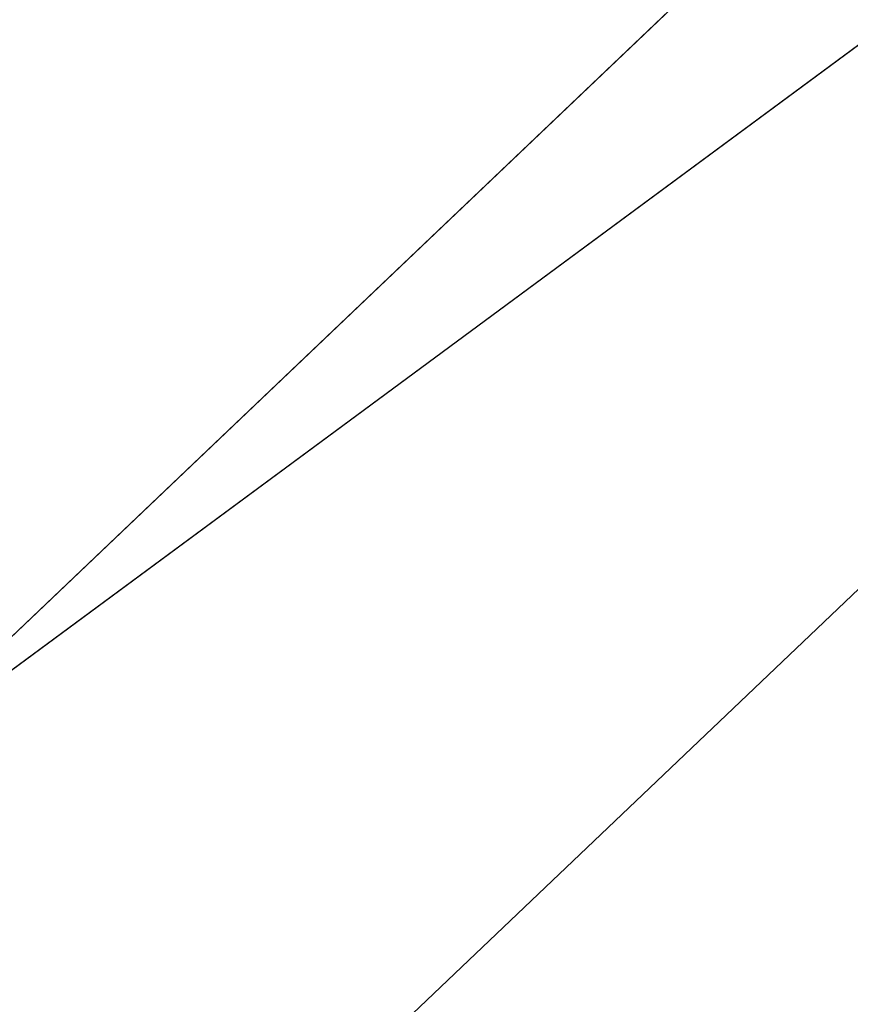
# Model space of a CAD drawing. Extents: x 0.3 to 31.7, y -15.7 to 15.7.
# Tile 36 of 80: x 5.08633 to 5.0917, y -10.91035 to -10.90398. Entities that reach past the tile are written whole.
import ezdxf

# ---------------------------------------------------------------- set-up
doc = ezdxf.new("R2010")
doc.units = 0
doc.header["$MEASUREMENT"] = 0
doc.layers.get('0').update_dxf_attribs({"linetype": 'CONTINUOUS'})

# ---------------------------------------------------------------- blocks, each defined once
blk = doc.blocks.new('LUXORA_ZWIS_DU_Y_STL')
at = {"color": 0}
for p, q in [((5.143596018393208, -10.85338442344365, 0.6634781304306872), (5.085276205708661, -10.90892881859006, 0.6634781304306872)), ((5.143596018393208, -10.85338442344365, 0.6634781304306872), (5.085276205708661, -10.90892881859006, 0.6634781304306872)), ((5.146045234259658, -10.85595558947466, 0.7119494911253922), (5.065811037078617, -10.93237208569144, 0.7119494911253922)), ((5.146045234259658, -10.85595558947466, 0.7119494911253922), (5.065811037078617, -10.93237208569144, 0.7119494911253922)), ((5.085276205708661, -10.90892881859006, 0.6634781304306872), (5.150575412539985, -10.86071224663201, 0.6733435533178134)), ((5.085276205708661, -10.90892881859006, 0.6634781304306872), (5.150575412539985, -10.86071224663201, 0.6733435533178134))]:
    blk.add_line(p, q, dxfattribs=at)
mesh = blk.add_polyface(dxfattribs=at)
corners = [(5.095952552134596, -10.82113911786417, 4.146010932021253), (5.011382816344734, -10.90236273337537, 4.146531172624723), (5.015461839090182, -10.9084109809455, 4.146010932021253)]
mesh.append_faces([[corners[k] for k in face] for face in [(0, 1, 2)]], dxfattribs={"color": 0})
mesh = blk.add_polyface(dxfattribs=at)
corners = [(5.11906841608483, -10.82763071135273, 0.7100825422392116), (5.033685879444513, -10.89864055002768, 0.6980818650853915), (5.113920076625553, -10.82222525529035, 0.6980818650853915), (5.034314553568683, -10.90835090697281, 0.7100825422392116)]
mesh.append_faces([[corners[k] for k in face] for face in [(0, 1, 2), (1, 0, 3)]], dxfattribs={"vtx0": -1, "color": 0})
mesh = blk.add_polyface(dxfattribs=at)
corners = [(5.108520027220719, -10.8327297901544, 4.198514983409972), (5.048882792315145, -10.91003778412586, 4.187279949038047), (5.048546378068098, -10.89775626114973, 4.198514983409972), (5.114822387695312, -10.8385425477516, 4.187279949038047)]
mesh.append_faces([[corners[k] for k in face] for face in [(0, 1, 2), (1, 0, 3)]], dxfattribs={"vtx0": -1, "color": 0})
mesh = blk.add_polyface(dxfattribs=at)
corners = [(5.143596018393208, -10.85338442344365, 0.6634781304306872), (5.081187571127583, -10.90380811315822, 0.6606394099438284), (5.085276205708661, -10.90892881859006, 0.6634781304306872)]
mesh.append_faces([[corners[k] for k in face] for face in [(0, 1, 2)]], dxfattribs={"color": 0})
mesh = blk.add_polyface(dxfattribs=at)
corners = [(5.150575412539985, -10.86071224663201, 0.6733435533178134), (5.143596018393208, -10.85338442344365, 0.6634781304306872), (5.085276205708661, -10.90892881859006, 0.6634781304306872)]
mesh.append_faces([[corners[k] for k in face] for face in [(0, 1, 2)]], dxfattribs={"color": 0})
mesh = blk.add_polyface(dxfattribs=at)
corners = [(5.086496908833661, -10.9277836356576, 0.6867819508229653), (5.150575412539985, -10.86071224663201, 0.6733435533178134), (5.089087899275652, -10.91927355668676, 0.6733435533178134), (5.153592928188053, -10.86388054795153, 0.6867819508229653)]
mesh.append_faces([[corners[k] for k in face] for face in [(0, 1, 2), (1, 0, 3)]], dxfattribs={"vtx0": -1, "color": 0})
mesh = blk.add_polyface(dxfattribs=at)
corners = [(5.150575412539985, -10.86071224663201, 0.6733435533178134), (5.08796151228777, -10.91418529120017, 0.667796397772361), (5.089087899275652, -10.91927355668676, 0.6733435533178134)]
mesh.append_faces([[corners[k] for k in face] for face in [(0, 1, 2)]], dxfattribs={"color": 0})

msp = doc.modelspace()

# ---------------------------------------------------------------- block references
at = {"color": 0}
msp.add_blockref('LUXORA_ZWIS_DU_Y_STL', (0, 0), dxfattribs=at)

doc.saveas('drawing.dxf')
